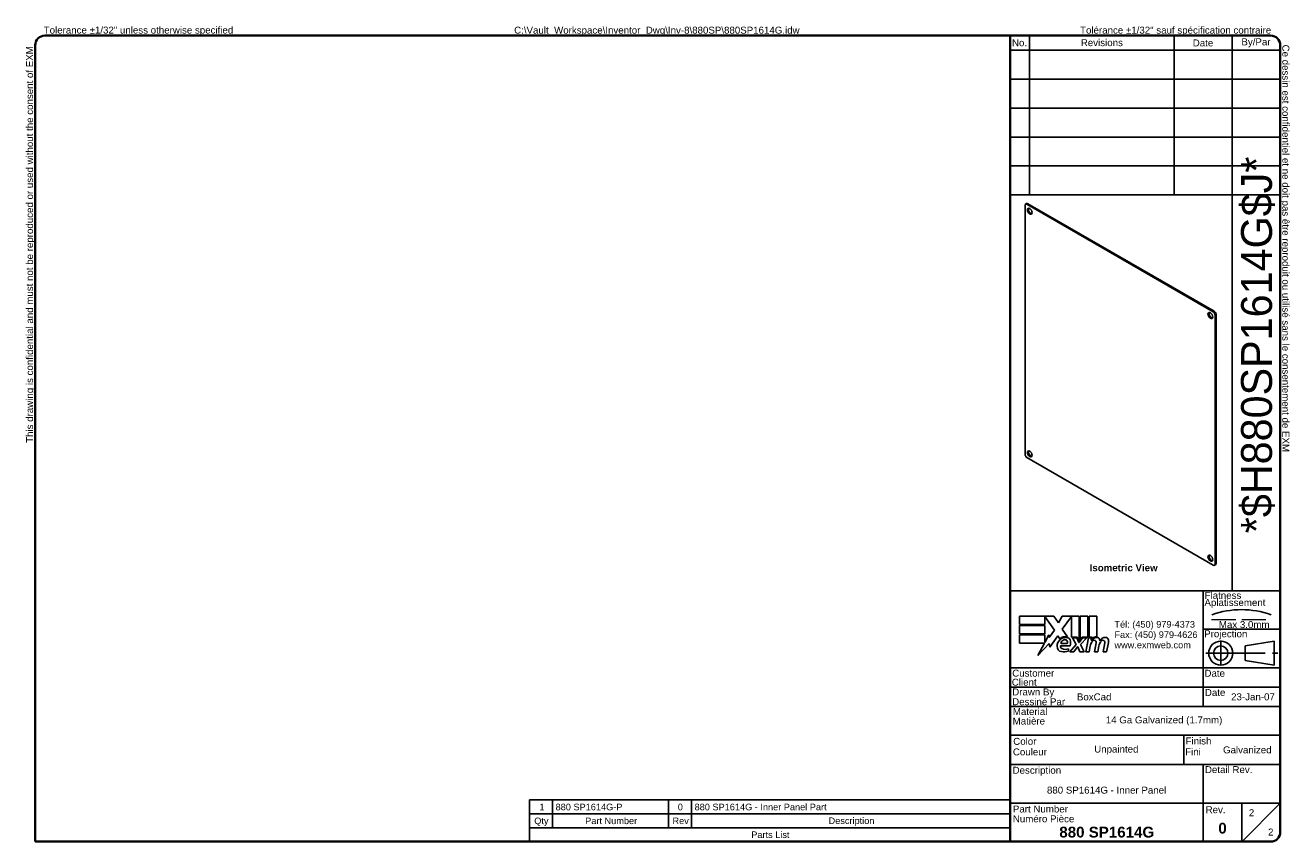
# Model space of a CAD drawing. Header units: inches. Extents: x 1 to 61.7, y 0.9 to 40.1.
import ezdxf
from ezdxf.enums import TextEntityAlignment as Align

# ---------------------------------------------------------------- set-up
doc = ezdxf.new("R2010")
doc.units = ezdxf.units.IN
doc.header["$LTSCALE"] = 3.703704
doc.header["$MEASUREMENT"] = 0
doc.linetypes.add('CHAIN', pattern=[0.7087, 0.4724, -0.0591, 0.1181, -0.0591])
doc.linetypes.add('DASHED', pattern=[0.2067, 0.1654, -0.0413])
doc.layers.get('0').update_dxf_attribs({"lineweight": 25})
for name, color, linetype, lineweight in [('Centerline(ANSI)', 7, 'Continuous', 25), ('Sketch Geometry(ANSI)', 7, 'Continuous', 25), ('Symbols(ANSI)', 7, 'Continuous', 25), ('Visible Edges(ANSI)', 7, 'Continuous', 25)]:
    doc.layers.add(name, color=color, linetype=linetype, lineweight=lineweight)
doc.styles.add('Current-ANSI', font='arial.ttf')
doc.styles.add('Part List-ANSI', font='arial.ttf')
doc.styles.add('Text Style44', font='arialbd.ttf')
doc.styles.add('Text Style83', font='FRE3OF9X.TTF')

# ---------------------------------------------------------------- blocks, each defined once
blk = doc.blocks.new('Parts List')
at = {"layer": 'Symbols(ANSI)'}
for p, q in [((13.023, 0.795), (6.798, 0.795)), ((6.798, 0.795), (6.798, 0.615)), ((7.098, 0.795), (7.098, 0.615)), ((8.598, 0.795), (8.598, 0.615)), ((8.898, 0.795), (8.898, 0.615)), ((13.023, 0.795), (13.023, 0.615)), ((13.023, 0.615), (6.798, 0.615)), ((6.798, 0.435), (6.798, 0.615)), ((7.098, 0.435), (7.098, 0.615)), ((8.598, 0.435), (8.598, 0.615)), ((8.898, 0.435), (8.898, 0.615)), ((13.023, 0.435), (13.023, 0.615)), ((6.798, 0.255), (6.798, 0.435)), ((13.023, 0.435), (6.798, 0.435)), ((13.023, 0.255), (13.023, 0.435)), ((13.023, 0.255), (6.798, 0.255))]:
    blk.add_line(p, q, dxfattribs=at)
at = {"layer": 'Symbols(ANSI)', "char_height": 0.085, "attachment_point": 7, "line_spacing_factor": 0.25, "style": 'Part List-ANSI'}
for s, insert in [('1', (6.928, 0.662)), ('880 SP1614G-P', (7.138, 0.66)), ('0', (8.72, 0.66)), ('880 SP1614G - Inner Panel Part', (8.938, 0.66)), ('Qty', (6.861, 0.456)), ('Part Number', (7.521, 0.481)), ('Rev', (8.652, 0.481)), ('Description', (10.673, 0.458)), ('Parts List', (9.672, 0.301))]:
    blk.add_mtext(s, dxfattribs=dict(at, insert=insert))
blk = doc.blocks.new('Title Blocks EXM - ANSI B')
for p, q in [((13.372, 3.063), (13.372, 3.17)), ((13.372, 3.17), (13.818, 3.17)), ((13.824, 2.989), (13.701, 3.168)), ((13.701, 3.168), (13.701, 3.063)), ((13.818, 3.17), (13.877, 3.083)), ((13.877, 3.083), (13.923, 3.17)), ((13.923, 3.17), (14.146, 3.17)), ((14.046, 3.166), (13.924, 3.002)), ((14.046, 2.9), (14.046, 3.166)), ((14.146, 3.17), (14.146, 2.842)), ((14.16, 3.17), (14.259, 3.17)), ((14.16, 2.866), (14.16, 3.17)), ((14.259, 3.17), (14.259, 2.9)), ((14.273, 3.17), (14.372, 3.17)), ((14.273, 2.9), (14.273, 3.17)), ((14.372, 3.17), (14.372, 2.905)), ((13.701, 3.063), (13.372, 3.063)), ((13.372, 3.049), (13.701, 3.049)), ((13.372, 2.942), (13.372, 3.049)), ((13.701, 3.049), (13.701, 2.942)), ((13.758, 2.895), (13.824, 2.989)), ((13.924, 3.002), (13.993, 2.903)), ((13.701, 2.942), (13.372, 2.942)), ((13.372, 2.82), (13.372, 2.927)), ((13.372, 2.927), (13.701, 2.927)), ((13.695, 2.82), (13.372, 2.82)), ((13.612, 2.661), (13.695, 2.82)), ((13.758, 2.815), (13.612, 2.661)), ((13.701, 2.831), (13.752, 2.929)), ((13.701, 2.927), (13.701, 2.831)), ((13.752, 2.929), (13.758, 2.895)), ((13.765, 2.768), (13.758, 2.815)), ((13.87, 2.914), (13.765, 2.768)), ((13.893, 2.876), (13.87, 2.914)), ((13.905, 2.788), (14.027, 2.788)), ((13.91, 2.818), (13.99, 2.818)), ((14.023, 2.709), (14.105, 2.802)), ((14.121, 2.9), (14.046, 2.9)), ((14.059, 2.891), (14.113, 2.891)), ((14.105, 2.802), (14.059, 2.891)), ((14.113, 2.891), (14.139, 2.83)), ((14.146, 2.842), (14.121, 2.9)), ((14.139, 2.83), (14.146, 2.83)), ((14.146, 2.83), (14.19, 2.891)), ((14.185, 2.9), (14.16, 2.866)), ((14.245, 2.891), (14.164, 2.803)), ((14.164, 2.803), (14.209, 2.709)), ((14.259, 2.9), (14.185, 2.9)), ((14.19, 2.891), (14.245, 2.891)), ((14.232, 2.709), (14.264, 2.891)), ((14.264, 2.891), (14.302, 2.891)), ((14.314, 2.9), (14.273, 2.9)), ((14.302, 2.891), (14.299, 2.859)), ((14.299, 2.859), (14.309, 2.859)), ((14.312, 2.88), (14.314, 2.9)), ((14.345, 2.709), (14.365, 2.824)), ((14.457, 2.709), (14.477, 2.824)), ((14.523, 2.823), (14.501, 2.709)), ((14.005, 2.718), (14.005, 2.748)), ((14.077, 2.709), (14.023, 2.709)), ((14.122, 2.774), (14.077, 2.709)), ((14.13, 2.774), (14.122, 2.774)), ((14.155, 2.709), (14.13, 2.774)), ((14.209, 2.709), (14.155, 2.709)), ((14.276, 2.709), (14.232, 2.709)), ((14.289, 2.784), (14.276, 2.709)), ((14.389, 2.709), (14.345, 2.709)), ((14.402, 2.784), (14.389, 2.709)), ((14.501, 2.709), (14.457, 2.709))]:
    blk.add_line(p, q)
for centre, radius, start, end in [((13.991, 2.772), 0.133, 134.1684, 176.5646), ((13.968, 2.796), 0.11, 77.079, 133.1785), ((13.968, 2.796), 0.0996, 80.4085, 134.1684), ((13.936, 2.779), 0.032, 163.5261, 244.6784), ((13.965, 2.811), 0.056, 109.3797, 172.9975), ((13.959, 2.83), 0.0365, 51.1652, 109.3797), ((13.962, 2.833), 0.0318, 331.4547, 51.1652), ((13.981, 2.843), 0.0507, 23.8445, 85.0802), ((13.941, 2.826), 0.094, 336.1555, 23.8445), ((14.442, 2.757), 0.155, 147.5992, 170), ((14.376, 2.816), 0.08, 89.4776, 147.4114), ((14.346, 2.818), 0.042, 96.03, 147.5992), ((14.37, 2.825), 0.08, 88.7952, 136.5849), ((14.344, 2.839), 0.02, 23.5571, 96.03), ((14.325, 2.831), 0.041, 350, 23.5571), ((14.377, 2.862), 0.0338, 16.9928, 89.4776), ((14.555, 2.759), 0.155, 148.5584, 170.8257), ((14.317, 2.844), 0.096, 3.6169, 16.9928), ((14.486, 2.814), 0.0819, 89.6788, 153.9508), ((14.458, 2.818), 0.042, 96.1027, 147.6083), ((14.456, 2.839), 0.02, 23.5487, 96.1027), ((14.437, 2.831), 0.041, 349.9922, 23.5487), ((14.487, 2.861), 0.035, 18.4748, 89.6788), ((14.429, 2.842), 0.096, 349, 18.4748), ((13.925, 2.776), 0.0658, 176.5646, 261.5605), ((13.945, 2.911), 0.202, 261.5605, 287.3343), ((13.966, 2.842), 0.102, 244.6784, 292.5609)]:
    blk.add_arc(centre, radius, start, end)
at = {"layer": 'Centerline(ANSI)', "linetype": 'DASHED', "lineweight": 18, "ltscale": 0.507983}
blk.add_line((15.861, 3.128), (16.632, 3.128), dxfattribs=at)
at = {"layer": 'Centerline(ANSI)', "linetype": 'CHAIN', "ltscale": 0.185148}
blk.add_line((15.979, 2.855), (15.979, 2.521), dxfattribs=at)
at = {"layer": 'Centerline(ANSI)', "linetype": 'CHAIN', "ltscale": 0.437897}
blk.add_line((15.786, 2.691), (16.717, 2.691), dxfattribs=at)
at = {"layer": 'Sketch Geometry(ANSI)'}
for p, q in [((13.25, 10.687), (16.625, 10.687)), ((13.5, 10.687), (13.5, 8.625)), ((15.375, 10.687), (15.375, 8.625)), ((16.125, 10.687), (16.125, 3.5)), ((13.25, 10.5), (16.75, 10.5)), ((16.75, 10.562), (16.75, 0.375)), ((13.25, 10.125), (16.75, 10.125)), ((13.25, 9.75), (16.75, 9.75)), ((16.75, 9.375), (13.25, 9.375)), ((13.25, 9), (16.75, 9)), ((16.75, 9), (16.75, 8.625)), ((13.25, 8.625), (16.75, 8.625)), ((16.75, 3.5), (13.25, 3.5)), ((15.75, 2), (15.75, 3.5)), ((15.75, 3), (16.75, 3)), ((16.669, 2.847), (16.294, 2.785)), ((16.669, 2.535), (16.669, 2.847)), ((16.294, 2.785), (16.294, 2.598)), ((16.75, 2.5), (13.25, 2.5)), ((16.294, 2.598), (16.669, 2.535)), ((16.75, 2.25), (13.25, 2.25)), ((16.75, 2), (13.25, 2)), ((13.25, 1.629), (16.75, 1.629)), ((15.499, 1.629), (15.499, 1.25)), ((13.25, 1.25), (16.75, 1.25)), ((15.75, 1.25), (15.75, 0.75)), ((15.75, 0.75), (13.25, 0.75)), ((16.25, 0.75), (15.75, 0.75)), ((15.75, 0.75), (15.75, 0.25)), ((16.25, 0.25), (16.25, 0.75)), ((16.25, 0.75), (16.75, 0.75)), ((16.25, 0.25), (16.75, 0.75)), ((16.625, 0.25), (13.25, 0.25))]:
    blk.add_line(p, q, dxfattribs=at)
at = {"layer": 'Sketch Geometry(ANSI)', "linetype": 'Continuous', "lineweight": 35}
for p, q in [((13.25, 8.625), (13.25, 10.687)), ((13.25, 8.625), (13.25, 3.5)), ((13.25, 0.25), (13.25, 3.5))]:
    blk.add_line(p, q, dxfattribs=at)
at = {"layer": 'Sketch Geometry(ANSI)'}
for radius in [0.156, 0.0935]:
    blk.add_circle((15.979, 2.691), radius, dxfattribs=at)
for centre, radius, start, end in [((16.625, 10.562), 0.125, 0, 90), ((16.247, 2.112), 1.143, 70.2973, 109.7027), ((16.625, 0.375), 0.125, 270, 0)]:
    blk.add_arc(centre, radius, start, end, dxfattribs=at)
at = {"layer": 'Symbols(ANSI)', "color": 7, "char_height": 0.09, "style": 'Current-ANSI'}
for s, insert, width, attachment_point in [('Revisions', (14.439, 10.596), 1.87331, 5), ('By/Par', (16.435, 10.594), 0.62202, 5), ('No.', (13.373, 10.595), 0.25039, 5), ('Date', (15.749, 10.593), 0.75135, 5), ('Date', (15.773, 2.136), 0.26554, 7), ('Rev.', (15.783, 0.618), 0.25854, 7)]:
    blk.add_mtext(s, dxfattribs=dict(at, insert=insert, width=width, attachment_point=attachment_point))
for s, insert, attachment_point in [('\\fArial|b1|i0;\\H0.0900;Isometric View', (14.281, 3.842), 1), ('Flatness', (15.77, 3.393), 7), ('Aplatissement', (15.768, 3.275), 7), ('Max 3.0mm', (15.954, 3.015), 7), ('Projection', (15.764, 2.87), 7), ('Customer', (13.278, 2.386), 7), ('Date', (15.768, 2.385), 7), ('Client', (13.273, 2.269), 7), ('Drawn By', (13.278, 2.117), 7), ('Dessiné Par', (13.278, 2.016), 7), ('Material', (13.286, 1.889), 7), ('Matière', (13.284, 1.766), 7), ('Couleur', (13.287, 1.366), 7), ('Color', (13.291, 1.503), 7), ('Fini', (15.518, 1.37), 7), ('Finish', (15.523, 1.508), 7), ('Description', (13.283, 1.103), 7), ('Detail Rev.', (15.774, 1.137), 7), ('Part Number', (13.287, 0.627), 7), ('Numéro Pièce', (13.286, 0.5), 7)]:
    blk.add_mtext(s, dxfattribs=dict(at, insert=insert, attachment_point=attachment_point))
at = {"layer": 'Symbols(ANSI)', "color": 7, "insert": (14.602, 3.107), "char_height": 0.085, "attachment_point": 1, "line_spacing_factor": 0.944221, "style": 'Current-ANSI'}
blk.add_mtext('\\fArial|b0|i0;\\H0.0850;Tél: (450) 979-4373\\PFax: (450) 979-4626\\Pwww.exmweb.com', dxfattribs=at)
at = {"layer": 'Symbols(ANSI)', "color": 7, "style": 'Current-ANSI'}
for tag, p in [('REV1', (13.375, 10.313)), ('REV1DATE', (15.75, 10.31)), ('REV1BY', (16.437, 10.313)), ('REV2', (13.373, 9.938)), ('REV2DATE', (15.747, 9.941)), ('REV2BY', (16.437, 9.938)), ('REV3', (13.374, 9.563)), ('REV3DATE', (15.752, 9.563)), ('REV3BY', (16.437, 9.564)), ('REV4', (13.377, 9.188)), ('REV4DATE', (15.752, 9.188)), ('REV4BY', (16.441, 9.188)), ('REV5', (13.373, 8.813)), ('REV5DATE', (15.752, 8.813)), ('REV5BY', (16.438, 8.811)), ('MFG_APPROVED_DATE', (16.393, 2.374)), ('DETAIL_REV', (16.249, 0.926))]:
    blk.add_attdef(tag, text='', height=0.09, dxfattribs=at).set_placement(p, align=Align.MIDDLE_CENTER)
for tag, p in [('REV1DESC', (13.526, 10.31)), ('REV2DESC', (13.525, 9.937)), ('REV3DESC', (13.528, 9.564)), ('REV4DESC', (13.533, 9.19)), ('REV5DESC', (13.532, 8.811)), ('COMPANY', (14.12, 2.375))]:
    blk.add_attdef(tag, text='', height=0.09, dxfattribs=at).set_placement(p, align=Align.MIDDLE_LEFT)
at = {"layer": 'Symbols(ANSI)', "color": 7, "style": 'Text Style83'}
blk.add_attdef('BARCODE_001', (16.642, 4.244), '', height=0.4, rotation=90, dxfattribs=at)
at = {"layer": 'Symbols(ANSI)', "color": 7}
for tag, p, height, style in [('AUTHOR_001', (14.116, 2.08), 0.09, 'Current-ANSI'), ('IDW_DATE_001', (16.113, 2.081), 0.09, 'Current-ANSI'), ('MATERIEL_001', (14.49, 1.782), 0.09, 'Current-ANSI'), ('COLOR_001', (14.34, 1.404), 0.09, 'Current-ANSI'), ('FINISH_001', (16.008, 1.394), 0.09, 'Current-ANSI'), ('IDW_DESC_001', (13.728, 0.873), 0.09, 'Current-ANSI'), ('Sheet_Number_001', (16.343, 0.58), 0.09, 'Current-ANSI'), ('IDW_REV_001', (15.947, 0.355), 0.14, 'Text Style44'), ('IDW_NAME_001', (13.888, 0.304), 0.14, 'Text Style44'), ('Number_of_sheets_001', (16.591, 0.33), 0.09, 'Current-ANSI')]:
    blk.add_attdef(tag, p, '', height=height, dxfattribs=dict(at, style=style))
blk = doc.blocks.new('Borders EXM - B (Inch)')
at = {"layer": 'Sketch Geometry(ANSI)', "linetype": 'Continuous', "lineweight": 35}
for p, q in [((16.398, 10.692), (0.523, 10.692)), ((0.398, 10.567), (0.398, 0.255)), ((16.523, 0.38), (16.523, 10.567)), ((0.398, 0.255), (16.398, 0.255))]:
    blk.add_line(p, q, dxfattribs=at)
for centre, start, end in [((0.523, 10.567), 90, 180), ((16.398, 10.567), 0, 90), ((16.398, 0.38), 270, 0)]:
    blk.add_arc(centre, 0.125, start, end, dxfattribs=at)
at = {"layer": 'Symbols(ANSI)', "color": 7, "char_height": 0.09, "attachment_point": 7, "style": 'Current-ANSI'}
for s, insert in [('Tolerance ±1/32" unless otherwise specified', (0.509, 10.692)), ('Tolérance ±1/32" sauf spécification contraire', (13.93, 10.691))]:
    blk.add_mtext(s, dxfattribs=dict(at, insert=insert))
for s, insert, rotation in [('This drawing is confidential and must not be reproduced or used without the consent of EXM', (0.398, 5.419), 90), ('Ce dessin est confidentiel et ne doit pas être reproduit ou utilisé sans le consentement de EXM', (16.522, 10.576), 270)]:
    blk.add_mtext(s, dxfattribs=dict(at, insert=insert, rotation=rotation))
at = {"layer": 'Symbols(ANSI)', "color": 7, "style": 'Current-ANSI'}
blk.add_attdef('FILENAME_AND_PATH_001', (6.601, 10.718), '', height=0.09, dxfattribs=at)

msp = doc.modelspace()

# ---------------------------------------------------------------- linework, layer by layer
at = {"layer": 'Visible Edges(ANSI)'}
for p, q in [((48.956, 19.515), (48.956, 31.46)), ((49.03, 31.545), (48.982, 31.518)), ((49.045, 31.511), (57.976, 26.355)), ((49.093, 31.539), (58.024, 26.383)), ((58.064, 26.202), (58.064, 14.257)), ((58.112, 26.23), (58.112, 14.284)), ((57.976, 14.206), (49.045, 19.362)), ((58.086, 14.227), (58.038, 14.2))]:
    msp.add_line(p, q, dxfattribs=at)
for centre, major_axis, start_param, end_param in [((49.045, 31.409), (-0.062, 0.108), 5.497787, 7.068583), ((49.093, 31.437), (-0.063, 0.108), 5.497787, 6.283185), ((49.227, 31.204), (-0.08, 0.139), 0.305238, 2.836354), ((57.889, 26.203), (-0.08, 0.139), 0.305238, 2.836354), ((57.976, 26.253), (0.062, -0.108), 0.785398, 2.356194), ((58.024, 26.281), (-0.063, 0.108), 3.926991, 5.497787), ((49.045, 19.464), (-0.062, 0.108), 0.785398, 2.356194), ((49.227, 19.569), (-0.08, 0.139), 0.305238, 2.836354), ((57.889, 14.568), (-0.08, 0.139), 0.305238, 2.836354), ((57.976, 14.308), (0.062, -0.108), 5.497787, 7.068583), ((58.024, 14.336), (0.063, -0.108), 0, 0.785398)]:
    msp.add_ellipse(centre, major_axis=major_axis, ratio=0.57735, start_param=start_param, end_param=end_param, dxfattribs=at)
for centre in [(49.179, 31.177), (57.841, 26.176), (49.179, 19.541), (57.841, 14.54)]:
    msp.add_ellipse(centre, major_axis=(0.08, -0.139), ratio=0.57735, dxfattribs=at)

# ---------------------------------------------------------------- block references
at = {"xscale": 3.703703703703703, "yscale": 3.703703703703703, "zscale": 3.703703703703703}
for name, p, values in [('Borders EXM - B (Inch)', (0, 0), {'FILENAME_AND_PATH_001': 'C:\\Vault_Workspace\\Inventor_Dwg\\Inv-8\\880SP\\880SP1614G.idw'}), ('Title Blocks EXM - ANSI B', (-0.841, 0.017), {'COLOR_001': 'Unpainted', 'AUTHOR_001': 'BoxCad', 'IDW_DATE_001': '23-Jan-07', 'IDW_REV_001': '0', 'Sheet_Number_001': '2', 'Number_of_sheets_001': '2', 'IDW_DESC_001': '880 SP1614G - Inner Panel', 'IDW_NAME_001': '880 SP1614G', 'BARCODE_001': '*$H880SP1614G$J*', 'FINISH_001': 'Galvanized', 'MATERIEL_001': '14 Ga Galvanized (1.7mm)'})]:
    msp.add_blockref(name, p, dxfattribs=at).add_auto_attribs(values)
at = {"layer": 'Symbols(ANSI)', "xscale": 3.703703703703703, "yscale": 3.703703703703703, "zscale": 3.703703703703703}
msp.add_blockref('Parts List', (0, 0), dxfattribs=at)

doc.saveas('drawing.dxf')
